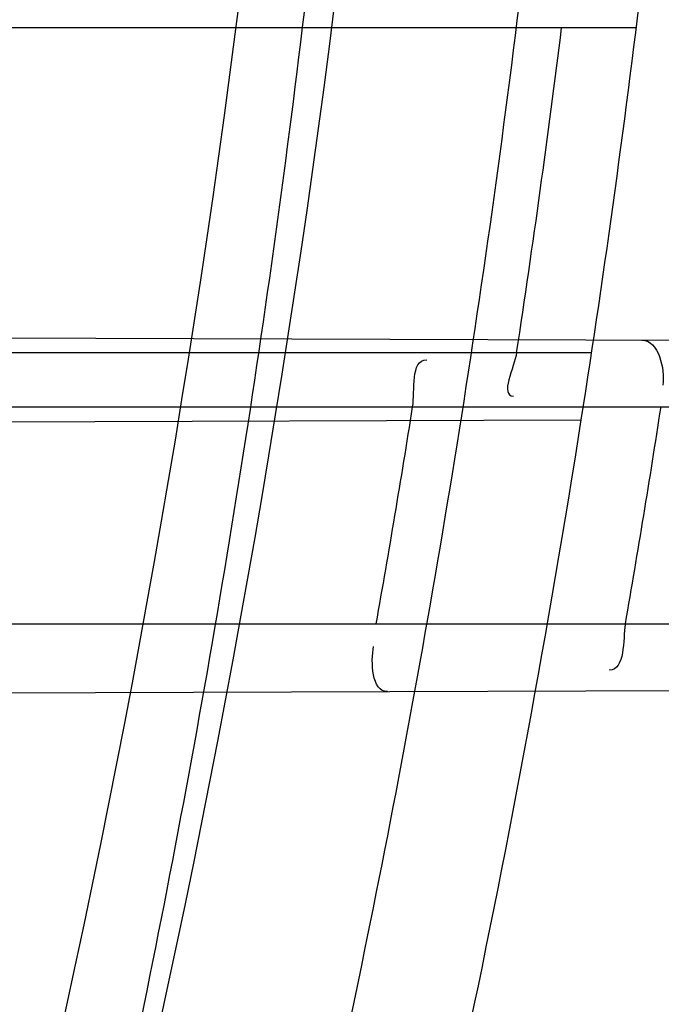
# Model space of a CAD drawing. Header units: millimetres. Extents: x 0 to 297, y 0 to 210.
# Tile 32 of 256: x 146.2029 to 146.2236, y 90.9915 to 91.0233. Entities that reach past the tile are written whole.
import ezdxf

# ---------------------------------------------------------------- set-up
doc = ezdxf.new("R2010")
doc.units = ezdxf.units.MM
doc.header["$LTSCALE"] = 16.335
doc.layers.get('0').update_dxf_attribs({"linetype": 'CONTINUOUS'})
for name, color, linetype in [('01_GLOBAL', 7, 'CONTINUOUS'), ('INTFCLR_1', 7, 'CONTINUOUS'), ('INTFCLR_144815', 7, 'CONTINUOUS')]:
    doc.layers.add(name, color=color, linetype=linetype)

msp = doc.modelspace()

# ---------------------------------------------------------------- linework, layer by layer
at = {"color": 7, "linetype": 'Continuous'}
msp.add_circle((146.8548034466, 92.13446435), 2.66, dxfattribs=at)
at = {"color": 9, "linetype": 'Continuous'}
msp.add_arc((146.8548034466, 92.13446435), 2.6259090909, 182.9674534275, 267.0325465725, dxfattribs=at)
at = {"layer": '01_GLOBAL', "color": 7, "linetype": 'Continuous'}
msp.add_circle((146.8548034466, 92.13446435), 2.695, dxfattribs=at)
at = {"layer": 'INTFCLR_1', "color": 9, "linetype": 'Continuous'}
for p, q in [((146.1984341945, 91.02301864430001), (146.2227919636, 91.02301864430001)), ((146.1996504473, 91.013011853), (146.2590831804, 91.0128043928)), ((146.2213506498, 91.0125186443), (146.1968929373, 91.0125186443)), ((146.2003395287, 91.0107686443), (146.2587718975, 91.0107686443)), ((146.197191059, 91.01026685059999), (146.2210162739, 91.0103500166)), ((146.1991169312, 91.00376864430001), (146.2577184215, 91.00376864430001)), ((146.1976335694, 91.00151839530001), (146.2574161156, 91.00172707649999))]:
    msp.add_line(p, q, dxfattribs=at)
at = {"layer": 'INTFCLR_1', "color": 6, "linetype": 'Continuous'}
for centre, radius, start, end in [((145.8396077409, 91.0702686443), 0.4224162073, 270, 90.00000002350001), ((145.8396077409, 91.0702686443), 0.4014439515, 270, 90.00000002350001), ((145.8396077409, 91.0702686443), 0.3860864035, 351.0719019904, 353.2935009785), ((145.839937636, 91.0702663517), 0.3833671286, 351.3363934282, 352.9206383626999), ((145.8400707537, 91.0702674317), 0.3801880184, 349.9265638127, 350.9962955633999), ((145.8390276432, 91.07026747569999), 0.3891383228, 350.1605823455, 351.2050388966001)]:
    msp.add_arc(centre, radius, start, end, dxfattribs=at)
at = {"layer": 'INTFCLR_1', "color": 9, "linetype": 'Continuous'}
for centre, radius, start, end in [((145.8430307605, 91.0702693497), 0.3729410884, 346.8723352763, 13.1275089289), ((145.8429710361, 91.0702686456), 0.3699364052, 346.8756062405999, 13.1243934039), ((145.8396077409, 91.0702686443), 0.3860864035, 348.0308689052, 351.0719019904)]:
    msp.add_arc(centre, radius, start, end, dxfattribs=at)
for points, knots in [([(146.215167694, 90.9396470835), (146.2159987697, 90.9419085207), (146.2176274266, 90.946474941), (146.2207305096, 90.9557355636), (146.2257654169, 90.97235802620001), (146.2304341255, 90.99186806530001), (146.2335169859, 91.0093050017), (146.2348129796, 91.0182086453), (146.2354818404, 91.02335838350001), (146.2370256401, 91.0362869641), (146.2386297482, 91.0583777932), (146.2383725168, 91.0844410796), (146.2371603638, 91.1013312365), (146.2363978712, 91.10913017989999), (146.2358364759, 91.11431722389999), (146.2341019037, 91.1283170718), (146.2301634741, 91.1507347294), (146.2244881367, 91.17262139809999), (146.2204287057, 91.18561168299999), (146.2189019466, 91.1902581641), (146.2165792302, 91.19710265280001), (146.2113391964, 91.2114121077), (146.2022901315, 91.2324139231), (146.191984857, 91.25225539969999), (146.1848007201, 91.2644679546), (146.1814430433, 91.2699042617), (146.1792124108, 91.2734478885), (146.1731796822, 91.2827676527), (146.1630706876, 91.2970711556), (146.1490288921, 91.31448381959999), (146.1371354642, 91.3275359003), (146.1288272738, 91.33587871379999), (146.1242335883, 91.3402958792), (146.1178598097, 91.34625301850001), (146.1089384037, 91.3540531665), (146.0992814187, 91.3616216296), (146.0931582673, 91.3659756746), (146.0901748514, 91.36797805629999), (146.0877179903, 91.3695554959), (146.0855301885, 91.370872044), (146.0836031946, 91.37188306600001), (146.0825200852, 91.3723860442), (146.0816575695, 91.37269367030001), (146.0810609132, 91.3728329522), (146.0805598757, 91.3727572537), (146.0804622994, 91.37228572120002), (146.0807027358, 91.3717645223), (146.0811202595, 91.37104224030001), (146.0817948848, 91.3701330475), (146.0826939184, 91.36902450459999), (146.0838249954, 91.3677243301), (146.0851758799, 91.36623182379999), (146.086740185, 91.3645487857), (146.0892045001, 91.3619398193), (146.0927127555, 91.3582725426), (146.0992604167, 91.35140180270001), (146.106411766, 91.3436935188), (146.1129263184, 91.3363261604), (146.1169531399, 91.331641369), (146.123428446, 91.3239507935), (146.1333417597, 91.31148785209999), (146.1463378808, 91.2933556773), (146.155744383, 91.27855323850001), (146.1619029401, 91.26801686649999), (146.1660815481, 91.2606062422), (146.1732904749, 91.2470796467), (146.1829180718, 91.22665319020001), (146.189559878, 91.2096229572), (146.192649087, 91.2007931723)], [0, 0, 0, 0, 0.0103790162, 0.0208837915, 0.0420711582, 0.08518389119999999, 0.1071959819, 0.1183353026, 0.1239410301, 0.1295663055, 0.1744258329, 0.2192337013, 0.2417180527, 0.2473539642, 0.2529903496, 0.2641931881, 0.3081223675, 0.3509244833, 0.3614867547, 0.3667496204, 0.3719934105, 0.3926231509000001, 0.4323812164, 0.470412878, 0.488854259, 0.4934078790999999, 0.4979383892, 0.5068921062, 0.5412323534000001, 0.5733304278, 0.6031976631, 0.6172528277, 0.6240454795, 0.630650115, 0.6548352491, 0.6750685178, 0.6834752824, 0.6871962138, 0.6905460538, 0.6960524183, 0.6981915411, 0.6999110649, 0.7012078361, 0.7020914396, 0.7026255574, 0.7031007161, 0.7038824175, 0.7050749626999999, 0.7066970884, 0.7087489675, 0.7112252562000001, 0.7141187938, 0.7174211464, 0.7211233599, 0.729578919, 0.7392839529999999, 0.762009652, 0.7748693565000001, 0.7816473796, 0.7886214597, 0.8181786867, 0.8502212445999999, 0.8846823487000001, 0.8936821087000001, 0.9027944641, 0.9213301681, 0.9597016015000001, 1, 1, 1, 1]), ([(146.0853256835, 91.3712686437), (146.0858354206, 91.3712685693), (146.0884302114, 91.37024205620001), (146.0914097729, 91.3684995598), (146.094679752, 91.36644225), (146.0977098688, 91.3644452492), (146.1039326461, 91.360106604), (146.1137472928, 91.3525690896), (146.1228234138, 91.3447983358), (146.1293077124, 91.3388643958), (146.1339781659, 91.33446754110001), (146.1424222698, 91.3261670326), (146.1545124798, 91.3131819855), (146.1687911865, 91.29585634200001), (146.1790766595, 91.28161812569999), (146.1852148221, 91.2723404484), (146.1874832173, 91.2688147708), (146.1908964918, 91.263408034), (146.1981971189, 91.2512666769), (146.2086731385, 91.2315369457), (146.2178781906, 91.21064109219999), (146.2232089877, 91.19640184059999), (146.2255710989, 91.18959322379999), (146.227123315, 91.18497242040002), (146.2312489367, 91.17205880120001), (146.2370185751, 91.1502981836), (146.2410247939, 91.1279970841), (146.242788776, 91.1140716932), (146.2433595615, 91.1089133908), (146.2441347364, 91.1011583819), (146.2453671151, 91.08436335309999), (146.2456287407, 91.058442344), (146.2439975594, 91.03647449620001), (146.2424282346, 91.02361998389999), (146.2417481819, 91.0184987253), (146.2404303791, 91.0096435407), (146.2372949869, 90.9922981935), (146.2325471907, 90.97289442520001), (146.2274296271, 90.95636879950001), (146.2242749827, 90.9471599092), (146.2226192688, 90.94261896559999), (146.2217743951, 90.9403701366)], [0, 0, 0, 0, 0.0031306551, 0.0166311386, 0.0214593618, 0.0268204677, 0.03892666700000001, 0.0680356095, 0.1027865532, 0.1122690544, 0.1220182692, 0.1421808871, 0.1849821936, 0.2309157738, 0.2799873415, 0.2927705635, 0.2992370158, 0.3057352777, 0.3320402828, 0.3862318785, 0.4428084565, 0.4721382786, 0.4795908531, 0.487069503, 0.5020757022, 0.562848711, 0.6251729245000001, 0.641061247, 0.6490543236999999, 0.6570463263, 0.6889269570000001, 0.7524525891, 0.8160592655, 0.8240370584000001, 0.8319876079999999, 0.8477879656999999, 0.8790177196, 0.9402188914, 0.9703170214, 0.9852457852, 1, 1, 1, 1]), ([(146.192649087, 91.2007931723), (146.1958606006, 91.19161380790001), (146.2016925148, 91.1727509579), (146.207244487, 91.1485054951), (146.2099856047, 91.1323126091), (146.2110878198, 91.12467357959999), (146.2117778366, 91.1195334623), (146.2134659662, 91.10537393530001), (146.2150886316, 91.08202445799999), (146.2148602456, 91.05859212), (146.2140091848, 91.0442666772), (146.2136200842, 91.03903900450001), (146.2129629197, 91.0312586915), (146.2111506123, 91.0146916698), (146.206931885, 90.9897134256), (146.2017743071, 90.9689710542), (146.19827327, 90.95706681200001), (146.1968531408, 90.95239866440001), (146.1942959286, 90.9443911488), (146.1888936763, 90.9289345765), (146.1802622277, 90.90786547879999), (146.171382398, 90.8897741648), (146.1656550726, 90.8792145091), (146.1635773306, 90.8754900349), (146.1604900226, 90.8700564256), (146.1538400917, 90.8588573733), (146.1432874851, 90.8427416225), (146.130351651, 90.82515020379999), (146.1210235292, 90.81367435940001), (146.1156460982, 90.8073755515), (146.113618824, 90.80502464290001), (146.1101975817, 90.8011144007), (146.1038773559, 90.7940784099), (146.096999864, 90.7867494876), (146.0907938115, 90.7802607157), (146.0870749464, 90.7763572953), (146.0841227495, 90.7731700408), (146.082218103, 90.7709636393), (146.0811689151, 90.76956887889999), (146.0807337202, 90.7688287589), (146.0804699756, 90.768297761), (146.0805812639, 90.7676067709), (146.0820539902, 90.76790723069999), (146.0836740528, 90.7686837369), (146.0866075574, 90.7702696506), (146.0894057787, 90.77205211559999), (146.0917034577, 90.7735832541), (146.0931778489, 90.7745970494), (146.0956556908, 90.77633123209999), (146.0996186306, 90.7792326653), (146.1051563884, 90.78353748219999), (146.1134349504, 90.79034993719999), (146.1208444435, 90.79699512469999), (146.1273278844, 90.803212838), (146.1319747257, 90.8077988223), (146.1403493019, 90.8164335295), (146.1522854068, 90.8298984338), (146.1663008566, 90.8478011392), (146.1763364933, 90.8624671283), (146.1823017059, 90.8720054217), (146.1845040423, 90.87562926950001), (146.1878179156, 90.8811894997), (146.1948947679, 90.8936741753), (146.2049952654, 90.9139390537), (146.2119439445, 90.93087495), (146.2151676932, 90.9396470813)], [0, 0, 0, 0, 0.0419354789, 0.08505031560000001, 0.1071497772, 0.1127379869, 0.1183317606, 0.1295131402, 0.1742263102, 0.2191466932, 0.230445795, 0.2361065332, 0.241751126, 0.2641147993, 0.3079545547, 0.3508736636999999, 0.3561840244, 0.3614616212, 0.3719139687, 0.3924297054, 0.4320526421, 0.4700131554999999, 0.4792642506, 0.483852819, 0.4884035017, 0.5062126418, 0.5400088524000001, 0.5714206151, 0.6003317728, 0.6037560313, 0.6071340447, 0.6137178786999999, 0.6261602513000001, 0.6479155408, 0.6570536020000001, 0.6648783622, 0.6711643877, 0.6757843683, 0.6774462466, 0.6786751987, 0.6794900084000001, 0.6799813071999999, 0.6813020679, 0.6842478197, 0.6888651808, 0.6950795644, 0.6987591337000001, 0.70073729, 0.7027989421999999, 0.7117993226, 0.7219139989, 0.7330405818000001, 0.7580265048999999, 0.7648041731, 0.7717766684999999, 0.7861782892, 0.816667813, 0.8493175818, 0.8841610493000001, 0.8932352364, 0.8978283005, 0.9024468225, 0.9211469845, 0.9596997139, 1, 1, 1, 1]), ([(146.0853256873, 90.7692686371), (146.0851880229, 90.76926865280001), (146.0848509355, 90.76933511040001), (146.0848682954, 90.76994105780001), (146.0852289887, 90.7705644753), (146.0858526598, 90.7714910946), (146.0868032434, 90.7726443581), (146.0886356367, 90.7747215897), (146.090803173, 90.7769929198), (146.093215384, 90.77947858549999), (146.0959839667, 90.7823063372), (146.1017014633, 90.78813019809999), (146.1087122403, 90.79541364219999), (146.1151564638, 90.8024097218), (146.1186445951, 90.80629812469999), (146.1207113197, 90.8086358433), (146.1261908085, 90.8148966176), (146.1356953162, 90.82630389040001), (146.1488811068, 90.8438006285), (146.1596415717, 90.8598377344), (146.1664241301, 90.87098636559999), (146.1695721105, 90.8763942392), (146.1716900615, 90.88010002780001), (146.1775256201, 90.8906021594), (146.1865751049, 90.9085978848), (146.1953782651, 90.9295730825), (146.2008882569, 90.9449633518), (146.2034958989, 90.9529350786), (146.2049438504, 90.9575818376), (146.2085119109, 90.96942638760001), (146.2137695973, 90.9900678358), (146.2180725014, 91.0149384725), (146.2199207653, 91.0314342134), (146.2205908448, 91.0391798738), (146.2209875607, 91.0443838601), (146.221855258, 91.0586438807), (146.2220882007, 91.0819731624), (146.2204334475, 91.1052178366), (146.2187124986, 91.1193111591), (146.218008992, 91.1244278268), (146.2168850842, 91.13203296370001), (146.2140893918, 91.1481570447), (146.2084266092, 91.17229781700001), (146.202482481, 91.1910654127), (146.1992099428, 91.20019722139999)], [0, 0, 0, 0, 0.0008731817, 0.001718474, 0.0032338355, 0.0055641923, 0.008732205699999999, 0.0127298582, 0.0231213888, 0.0286463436, 0.0346993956, 0.04822263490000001, 0.0804125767, 0.0988155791, 0.1085508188, 0.1135449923, 0.1186070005, 0.1613231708, 0.2076862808, 0.2575123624, 0.2837454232, 0.2904461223, 0.2972015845, 0.3108183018, 0.3666504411, 0.4248609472, 0.4549769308, 0.4703146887, 0.4780576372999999, 0.4858477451, 0.5487776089, 0.6130123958, 0.6457680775, 0.6540347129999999, 0.6623246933, 0.6788711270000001, 0.74464742, 0.8101273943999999, 0.8265053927, 0.8346996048, 0.8428861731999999, 0.8752668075, 0.9384714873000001, 1, 1, 1, 1])]:
    msp.add_open_spline(points, degree=3, knots=knots, dxfattribs=at)
at = {"layer": 'INTFCLR_1', "color": 6, "linetype": 'Continuous'}
for points, knots in [([(146.1150652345, 91.3712686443), (146.1142109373, 91.3712686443), (146.1157546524, 91.3683280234), (146.1170803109, 91.3667058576), (146.1192467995, 91.3638593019), (146.1219201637, 91.3606396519), (146.125337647, 91.3565305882), (146.129332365, 91.3517587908), (146.1336170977, 91.3465688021), (146.1378478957, 91.3413533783), (146.1417862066, 91.33638567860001), (146.1454017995, 91.33172329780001), (146.1486896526, 91.3273866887), (146.1516611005, 91.3233827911), (146.1543369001, 91.3197024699), (146.156743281, 91.3163299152), (146.1589048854, 91.3132456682), (146.1608385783, 91.3104414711), (146.1625660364, 91.3078989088), (146.1641084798, 91.30559694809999), (146.165490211, 91.30350884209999), (146.1667189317, 91.3016311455), (146.1678098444, 91.29994672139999), (146.1687779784, 91.29843810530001), (146.1696459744, 91.2970741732), (146.1706214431, 91.29552968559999), (146.171753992, 91.2937197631), (146.1728766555, 91.29190262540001), (146.1738510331, 91.2903096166), (146.1746912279, 91.2889253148), (146.1756155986, 91.2873892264), (146.1766371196, 91.2856754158), (146.1777643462, 91.28376355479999), (146.1790081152, 91.2816276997), (146.1803754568, 91.2792474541), (146.181880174, 91.2765877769), (146.1835347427, 91.2736124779), (146.1853542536, 91.27027563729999), (146.1873580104, 91.2665190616), (146.1895596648, 91.26228659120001), (146.1919715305, 91.2575132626), (146.194608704, 91.25211957), (146.1974929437, 91.24599442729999), (146.200642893, 91.2390039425), (146.2040752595, 91.23097719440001), (146.207802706, 91.22170867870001), (146.2118351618, 91.2109047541), (146.2161179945, 91.1983172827), (146.2203681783, 91.1842931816), (146.2242872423, 91.1694234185), (146.2276657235, 91.1543820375), (146.2304753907, 91.139299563), (146.2327156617, 91.12423570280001), (146.2343982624, 91.1091881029), (146.2355287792, 91.09419226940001), (146.236117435, 91.07923359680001), (146.2361708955, 91.0643357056), (146.2356951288, 91.04948488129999), (146.2346936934, 91.03468304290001), (146.2331693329, 91.0199420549), (146.2311191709, 91.00523224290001), (146.2285428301, 90.9905732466), (146.2254275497, 90.9759332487), (146.2217708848, 90.96133081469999), (146.2176203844, 90.94696854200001), (146.2132204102, 90.93354429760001), (146.2088852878, 90.9216267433), (146.2048596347, 90.91144843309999), (146.2011587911, 90.9027023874), (146.1977663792, 90.8951298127), (146.1946668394, 90.88853337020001), (146.1918379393, 90.88275133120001), (146.1892594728, 90.8776633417), (146.1869119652, 90.8731715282), (146.1847820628, 90.86920240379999), (146.1828538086, 90.8656918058), (146.1811073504, 90.8625765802), (146.1795253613, 90.85980462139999), (146.1780916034, 90.8573318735), (146.1767959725, 90.85512907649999), (146.1756290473, 90.853169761), (146.1745782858, 90.8514245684), (146.1736278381, 90.8498612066), (146.1727650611, 90.8484544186), (146.1719665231, 90.84716262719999), (146.1711689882, 90.84588214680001), (146.1703111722, 90.8445150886), (146.1693416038, 90.84298277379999), (146.1682509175, 90.8412753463), (146.1670226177, 90.8393723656), (146.1656376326, 90.83725160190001), (146.1640803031, 90.83489670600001), (146.1623329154, 90.8322916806), (146.1603729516, 90.82941522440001), (146.1581781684, 90.826247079), (146.1557236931, 90.8227690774), (146.1529902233, 90.81897164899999), (146.1499514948, 90.81483864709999), (146.1465806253, 90.8103557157), (146.1428687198, 90.80553486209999), (146.1388145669, 90.8003907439), (146.1344498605, 90.7949851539), (146.129996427, 90.7895765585), (146.1258273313, 90.7845911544), (146.1222457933, 90.7802900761), (146.1194492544, 90.7769295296), (146.1171773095, 90.7739602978), (146.1158081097, 90.7722877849), (146.114193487, 90.7692686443), (146.1150652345, 90.7692686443)], [0, 0, 0, 0, 0.0038604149, 0.007501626, 0.0124785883, 0.0188917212, 0.0268498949, 0.0364677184, 0.0470694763, 0.05724446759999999, 0.0668187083, 0.0757144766, 0.08390537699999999, 0.0914099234, 0.09824517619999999, 0.1044667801, 0.1101313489, 0.1152642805, 0.1198589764, 0.1240215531, 0.1277856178, 0.1311734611, 0.1341617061, 0.1368541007, 0.1392736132, 0.1414672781, 0.1451087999, 0.148921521, 0.1511192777, 0.1535471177, 0.1562389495, 0.1592204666, 0.1625628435, 0.1662680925, 0.1703891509, 0.1749670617, 0.1800766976, 0.185772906, 0.1921414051, 0.1993155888, 0.2073311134, 0.2163077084, 0.2264451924, 0.2379233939, 0.2509534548, 0.2658909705, 0.2830621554, 0.3030578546, 0.3259639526, 0.3492662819, 0.3725305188, 0.395610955, 0.4185782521, 0.4413347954, 0.4640172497, 0.4865192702, 0.5089682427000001, 0.5313242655, 0.5536477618, 0.5759939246, 0.5982772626, 0.6207472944, 0.6432362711, 0.6658996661, 0.6887559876, 0.7107777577, 0.7297237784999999, 0.7460531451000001, 0.7602331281, 0.7726347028, 0.7835467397, 0.7931663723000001, 0.8017211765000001, 0.8093215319, 0.8160683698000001, 0.8220757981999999, 0.8274205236, 0.83220661, 0.8364980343, 0.8403367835, 0.8437547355, 0.8468031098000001, 0.8495420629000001, 0.8520223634, 0.8542604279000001, 0.8564046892, 0.8588391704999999, 0.8615533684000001, 0.8645986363, 0.8679945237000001, 0.8717882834, 0.8760445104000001, 0.8807522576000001, 0.8859628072, 0.8917731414, 0.8981681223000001, 0.9051985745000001, 0.9129160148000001, 0.9213486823, 0.930543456, 0.9404096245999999, 0.9509435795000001, 0.9619432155, 0.9720502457, 0.9803711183, 0.9870628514, 0.9922716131, 0.9960607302, 1, 1, 1, 1]), ([(146.1150652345, 90.7692686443), (146.1160387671, 90.7692686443), (146.1177271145, 90.7704064), (146.1203228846, 90.771969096), (146.1232989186, 90.77413160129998), (146.1269787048, 90.7769491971), (146.1313602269, 90.7805465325), (146.136189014, 90.7847397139), (146.1410884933, 90.7892225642), (146.14571304, 90.7936536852), (146.1499506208, 90.7978758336), (146.1538079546, 90.8018604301), (146.1573032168, 90.80558744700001), (146.1604624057, 90.80905244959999), (146.1633068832, 90.8122543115), (146.1658602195, 90.8151952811), (146.1681553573, 90.81789510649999), (146.1702110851, 90.8203595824), (146.1720499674, 90.82260144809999), (146.1736917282, 90.82463420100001), (146.175161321, 90.82647923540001), (146.1764960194, 90.8281758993), (146.177810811, 90.8298661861), (146.1792115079, 90.8316888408), (146.1806985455, 90.83365031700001), (146.1821699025, 90.8356187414), (146.183615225, 90.8375779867), (146.1851191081, 90.83964462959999), (146.1867839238, 90.8419668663), (146.1886446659, 90.84460610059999), (146.1907239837, 90.84761283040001), (146.1930437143, 90.8510418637), (146.1956231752, 90.8549500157), (146.1984823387, 90.8594072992), (146.2016518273, 90.86451166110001), (146.2051614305, 90.8703758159), (146.209038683, 90.87713741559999), (146.2133125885, 90.8849785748), (146.2180078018, 90.8941127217), (146.2231555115, 90.90485947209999), (146.2286552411, 90.91737178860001), (146.2341538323, 90.9312565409), (146.2392951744, 90.9458956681), (146.2438614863, 90.9607345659), (146.2478132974, 90.9756282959), (146.2511637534, 90.9905608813), (146.2539112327, 91.0054533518), (146.2560779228, 91.020346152), (146.2576685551, 91.0351758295), (146.2586982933, 91.04996599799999), (146.2591763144, 91.0647019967), (146.2591102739, 91.07938636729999), (146.2585051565, 91.0940278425), (146.2573642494, 91.1086171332), (146.2556872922, 91.1231604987), (146.2534729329, 91.1376558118), (146.2507211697, 91.1520808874), (146.2474209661, 91.1664680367), (146.2435667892, 91.18079923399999), (146.239139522, 91.1950910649), (146.234151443, 91.20927087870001), (146.2288018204, 91.2228037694), (146.2234345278, 91.2350612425), (146.218408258, 91.24561069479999), (146.2138248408, 91.25458398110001), (146.2096571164, 91.2622864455), (146.2058775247, 91.2689320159), (146.2024553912, 91.2746998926), (146.1993628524, 91.27972662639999), (146.196567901, 91.2841272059), (146.1940471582, 91.2879852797), (146.1917761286, 91.291377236), (146.189737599, 91.2943570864), (146.1879066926, 91.29698229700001), (146.18627007, 91.2992900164), (146.1848016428, 91.3013303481), (146.183482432, 91.3031394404), (146.182221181, 91.3048484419), (146.1809100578, 91.3066048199), (146.1794654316, 91.30851560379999), (146.1779774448, 91.3104564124), (146.1764846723, 91.31237679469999), (146.1749729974, 91.3142966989), (146.1733137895, 91.3163746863), (146.1714604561, 91.3186595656), (146.1693845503, 91.3211749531), (146.1670661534, 91.32393152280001), (146.1644777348, 91.32694376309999), (146.1615962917, 91.33021938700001), (146.1583918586, 91.3337681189), (146.154841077, 91.33758842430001), (146.1509238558, 91.34167085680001), (146.1466153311, 91.3459997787), (146.1419164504, 91.35053715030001), (146.1369054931, 91.3551583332), (146.1319289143, 91.35951049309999), (146.1273729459, 91.3632762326), (146.1235388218, 91.3662278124), (146.1204516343, 91.36848349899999), (146.1177826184, 91.37009623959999), (146.1160568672, 91.3712686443), (146.1150652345, 91.3712686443)], [0, 0, 0, 0, 0.0042187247, 0.0081401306, 0.0133978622, 0.0200459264, 0.0282638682, 0.0379443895, 0.0477615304, 0.05703690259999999, 0.0656973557, 0.0736821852, 0.0810680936, 0.0878383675, 0.0940009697, 0.0996271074, 0.1047154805, 0.1093563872, 0.1135342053, 0.1172803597, 0.1206792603, 0.1237557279, 0.1266349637, 0.1299589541, 0.1337168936, 0.1373013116, 0.1406085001, 0.1442672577, 0.148377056, 0.1529904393, 0.1582606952, 0.164218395, 0.1709303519, 0.1785521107, 0.1871652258, 0.1969659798, 0.2081658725, 0.2209392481, 0.2356613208, 0.2526660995, 0.2725685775, 0.2948769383, 0.3173640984, 0.3397873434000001, 0.3621386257, 0.3841211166, 0.4060891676, 0.4277469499, 0.4493218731, 0.470705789, 0.4919793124, 0.5131981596, 0.5343255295, 0.5554668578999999, 0.5765984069, 0.5977513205, 0.6189954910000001, 0.6402209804, 0.6617015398, 0.6832900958, 0.7050415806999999, 0.7268239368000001, 0.7463339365, 0.7630160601, 0.7774553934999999, 0.7899931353, 0.8009638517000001, 0.8105830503, 0.8190545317, 0.8265380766, 0.8331730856, 0.8390248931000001, 0.8442268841, 0.8488182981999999, 0.8528943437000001, 0.8564866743, 0.8597116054, 0.8625968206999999, 0.8656908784, 0.8692094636, 0.8729771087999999, 0.8762884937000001, 0.879749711, 0.8835661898, 0.8878115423, 0.8924986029, 0.8976989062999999, 0.9034198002, 0.9097088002, 0.9166034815, 0.9241390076, 0.9323094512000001, 0.9411199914, 0.9506041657, 0.9606137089, 0.9706541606, 0.9792553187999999, 0.9862062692, 0.9916647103, 0.9957028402, 1, 1, 1, 1])]:
    msp.add_open_spline(points, degree=3, knots=knots, dxfattribs=at)
for points in [[(146.2229665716, 91.0129304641), (146.2235027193, 91.0129285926), (146.2237291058, 91.01200292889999), (146.2236471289, 91.0114730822)], [(146.218930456, 91.0125186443), (146.2188601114, 91.0120570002), (146.2183660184, 91.0111194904), (146.2188329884, 91.0111211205)], [(146.2155741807, 91.0107686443), (146.2156570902, 91.0112918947), (146.2154969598, 91.01229403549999), (146.2160267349, 91.01229218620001)], [(146.2224419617, 91.00376864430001), (146.2223517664, 91.00324860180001), (146.2224446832, 91.0022766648), (146.2219168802, 91.0022748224)], [(146.2147598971, 91.00157817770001), (146.2142507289, 91.00157640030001), (146.2142220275, 91.0025369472), (146.2143110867, 91.0030382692)]]:
    msp.add_open_spline(points, degree=3, dxfattribs=at)
at = {"layer": 'INTFCLR_144815', "color": 6, "linetype": 'Continuous'}
for radius in [0.4466793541, 0.4256665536]:
    msp.add_circle((145.8396077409, 91.0702686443), radius, dxfattribs=at)
for radius, start, end in [(0.6157754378, 313.9937911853, 154.5150993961), (0.5947754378, 312.9543589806, 154.5144414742), (0.5751005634, 282.2440355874, 71.2863570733), (0.4537777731, 308.490992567, 51.50900743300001)]:
    msp.add_arc((145.8396077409, 91.0702686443), radius, start, end, dxfattribs=at)
at = {"layer": 'INTFCLR_144815', "color": 9, "linetype": 'Continuous'}
for centre, radius, start, end in [((145.8396077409, 91.0702686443), 0.5712784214, 292.4997540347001, 54.0964566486), ((145.8396102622, 91.0702698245), 0.5153523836, 292.4997540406, 54.09645665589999), ((145.8396077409, 91.0702686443), 0.450734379, 313.8592910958, 46.1407088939)]:
    msp.add_arc(centre, radius, start, end, dxfattribs=at)
at = {"layer": 'INTFCLR_144815', "color": 6, "linetype": 'Continuous'}
for points, knots in [([(146.1515348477, 90.7587687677), (146.1512150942, 90.7587746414), (146.1512119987, 90.7600070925), (146.1517859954, 90.7606977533), (146.1523169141, 90.7616585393), (146.1528921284, 90.7625183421), (146.1535763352, 90.7635215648), (146.1543814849, 90.7646472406), (146.15530592, 90.76590779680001), (146.1563525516, 90.76730531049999), (146.1575225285, 90.7688454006), (146.1588179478, 90.7705337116), (146.1602417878, 90.77237807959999), (146.1617966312, 90.7743862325), (146.1634827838, 90.7765637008), (146.1652973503, 90.7789125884), (146.1672357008, 90.7814334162), (146.169295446, 90.7841302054), (146.1714790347, 90.7870140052), (146.1737896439, 90.7900978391), (146.1762240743, 90.7933873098), (146.1787743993, 90.79688231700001), (146.1814309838, 90.80058082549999), (146.1841860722, 90.80448380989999), (146.1870298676, 90.8085896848), (146.1899514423, 90.8128953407), (146.1929388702, 90.81739609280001), (146.195979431, 90.82208572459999), (146.1990598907, 90.82695665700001), (146.2021667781, 90.832000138), (146.2052866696, 90.837206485), (146.2084064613, 90.8425653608), (146.2115136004, 90.84806604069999), (146.2145962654, 90.85369765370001), (146.2176434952, 90.85944939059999), (146.2206452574, 90.86531064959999), (146.2235925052, 90.87127120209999), (146.2264771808, 90.8773212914), (146.2292921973, 90.88345171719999), (146.2320314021, 90.88965389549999), (146.2346894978, 90.8959198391), (146.2372619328, 90.9022420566), (146.2397453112, 90.90861474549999), (146.2421317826, 90.9150191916), (146.2444188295, 90.9214479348), (146.2466074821, 90.92790255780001), (146.2487002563, 90.9343910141), (146.2506975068, 90.9409155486), (146.2525965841, 90.9474680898), (146.2543963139, 90.95404485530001), (146.2560946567, 90.9606375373), (146.2576905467, 90.9672398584), (146.2591843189, 90.9738506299), (146.2605765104, 90.98046966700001), (146.2618676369, 90.9870969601), (146.2630580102, 90.99373176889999), (146.2641477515, 91.00037227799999), (146.2651369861, 91.0070162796), (146.2660260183, 91.0136624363), (146.2668152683, 91.02031037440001), (146.2675051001, 91.0269596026), (146.2680958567, 91.03360976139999), (146.2685878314, 91.0402603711), (146.2689813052, 91.04691137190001), (146.269276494, 91.05356251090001), (146.2694735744, 91.0602138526), (146.2695726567, 91.0668651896), (146.2695738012, 91.07351660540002), (146.2694770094, 91.08016791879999), (146.2692822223, 91.0868192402), (146.2689893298, 91.0934703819), (146.2685981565, 91.1001213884), (146.2681084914, 91.10677196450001), (146.2675200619, 91.1134219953), (146.2668325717, 91.12007108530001), (146.2660456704, 91.1267189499), (146.2651589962, 91.1333650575), (146.2641721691, 91.140008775), (146.2630848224, 91.1466492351), (146.2618965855, 91.1532855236), (146.2606070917, 91.1599166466), (146.2592161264, 91.1665408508), (146.2577236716, 91.1731557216), (146.25612979, 91.17975889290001), (146.2544344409, 91.1863486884), (146.2526374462, 91.19292404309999), (146.2507388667, 91.199483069), (146.2487392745, 91.2060224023), (146.2466397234, 91.21253772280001), (146.2444415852, 91.21902445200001), (146.2421464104, 91.2254781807), (146.2397562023, 91.2318939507), (146.2372735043, 91.23826617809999), (146.2347014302, 91.24458873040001), (146.2320437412, 91.2508548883), (146.2293049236, 91.2570573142), (146.2264902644, 91.2631880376), (146.2236059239, 91.2692384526), (146.220658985, 91.2751993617), (146.2176574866, 91.2810610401), (146.2146104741, 91.2868132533), (146.211527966, 91.2924454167), (146.2084209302, 91.29794670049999), (146.2053011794, 91.3033062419), (146.2021812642, 91.3085133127), (146.1990742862, 91.31355757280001), (146.1959936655, 91.31842933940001), (146.1929528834, 91.3231198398), (146.189965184, 91.32762147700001), (146.187043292, 91.3319280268), (146.1841991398, 91.3360347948), (146.1814436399, 91.339938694), (146.1787864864, 91.34363828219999), (146.1762360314, 91.34713370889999), (146.1737992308, 91.3504265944), (146.1714816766, 91.35351982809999), (146.1692876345, 91.3564173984), (146.1672201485, 91.3591241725), (146.1652811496, 91.36164570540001), (146.1634716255, 91.36398800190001), (146.1617917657, 91.3661573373), (146.1602410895, 91.3681601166), (146.1588186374, 91.3700026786), (146.1575230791, 91.3716911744), (146.1563528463, 91.37323156), (146.1553062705, 91.3746291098), (146.1543814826, 91.3758897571), (146.1535770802, 91.37701559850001), (146.1528902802, 91.3780187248), (146.1523225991, 91.3788790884), (146.1518630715, 91.37966964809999), (146.151402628, 91.3804116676), (146.1510534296, 91.3817596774), (146.1515348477, 91.3817685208)], [0, 0, 0, 0, 0.0014103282, 0.0032894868, 0.0045784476, 0.006109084, 0.0078878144, 0.009921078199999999, 0.0122159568, 0.0147800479, 0.0176210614, 0.0207450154, 0.0241645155, 0.0278962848, 0.0319450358, 0.0363094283, 0.0409856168, 0.0459681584, 0.0512740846, 0.0569372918, 0.0629614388, 0.06932079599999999, 0.0760170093, 0.0830428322, 0.09038864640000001, 0.09804223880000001, 0.1059886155, 0.1142106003, 0.1226891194, 0.1314036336, 0.1403327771, 0.1494548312, 0.1587482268, 0.1681920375, 0.1777662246, 0.1874518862, 0.1972313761, 0.2070885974, 0.2170088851, 0.2269790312, 0.2369874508, 0.247023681, 0.2570780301, 0.2671479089, 0.2771627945, 0.2871678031, 0.297203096, 0.3072268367, 0.3172573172, 0.3272873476, 0.3372951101, 0.3472786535, 0.3572404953, 0.3671820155, 0.3771057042, 0.38701475, 0.3969071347, 0.4067804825, 0.4166362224, 0.4264761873, 0.4363022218, 0.4461151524, 0.4559173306, 0.4657100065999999, 0.4754958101, 0.4852761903, 0.4950537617, 0.5048299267, 0.514607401, 0.5243876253, 0.5341732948, 0.5439658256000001, 0.5537677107, 0.5635801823, 0.5734055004, 0.5832449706, 0.5931003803, 0.6029729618, 0.6128636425, 0.6227732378, 0.6327028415, 0.6426530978, 0.6526214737, 0.6626060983, 0.6726078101, 0.6826271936, 0.6926651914, 0.7027189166, 0.7127821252, 0.7228511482, 0.7329216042, 0.7429877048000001, 0.7530428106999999, 0.7630790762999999, 0.7730874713, 0.7830577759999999, 0.7929782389, 0.8028356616, 0.8126154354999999, 0.8223014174, 0.8318761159, 0.8413205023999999, 0.8506146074, 0.8597374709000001, 0.8686675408, 0.8773831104, 0.8858627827, 0.8940860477, 0.9020337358, 0.9096886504, 0.9170358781, 0.9240630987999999, 0.9307608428, 0.9371226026, 0.9431446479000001, 0.9488258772, 0.9541674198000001, 0.9591725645, 0.9638462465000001, 0.9681947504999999, 0.9722253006, 0.9759458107, 0.979364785, 0.9824904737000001, 0.9853313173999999, 0.9878955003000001, 0.9901906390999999, 0.9922241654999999, 0.994002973, 0.9955336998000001, 0.9968227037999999, 0.9978766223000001, 1, 1, 1, 1]), ([(146.1616919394, 91.3712686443), (146.1613689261, 91.3712686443), (146.161354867, 91.3700255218), (146.1618990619, 91.3693139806), (146.1624036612, 91.3683331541), (146.1629511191, 91.3674540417), (146.1636029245, 91.3664290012), (146.1643702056, 91.3652789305), (146.1652510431, 91.3639918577), (146.1662478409, 91.3625660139), (146.1673615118, 91.3609958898), (146.1685933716, 91.35927662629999), (146.1699443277, 91.3574028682), (146.1714151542, 91.35536903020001), (146.1730061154, 91.3531695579), (146.1747171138, 91.35079874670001), (146.1765473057, 91.34825122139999), (146.1784952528, 91.3455217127), (146.1805585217, 91.34260561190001), (146.1827337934, 91.3394988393), (146.1850166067, 91.33619825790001), (146.187401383, 91.332701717), (146.1898813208, 91.3290083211), (146.1924484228, 91.32511854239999), (146.1950935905, 91.32103426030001), (146.1978067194, 91.31675882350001), (146.2005768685, 91.3122970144), (146.2033924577, 91.3076549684), (146.2062415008, 91.3028400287), (146.2091118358, 91.2978605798), (146.2119913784, 91.29272580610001), (146.2148683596, 91.2874454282), (146.2177314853, 91.2820295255), (146.2205700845, 91.27648833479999), (146.2233742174, 91.2708320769), (146.2261347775, 91.2650707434), (146.2288435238, 91.2592139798), (146.2314930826, 91.2532710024), (146.2340769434, 91.24725050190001), (146.2365894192, 91.2411606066), (146.2390255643, 91.2350089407), (146.2413812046, 91.22880240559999), (146.2436527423, 91.2225475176), (146.2458372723, 91.21624994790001), (146.2479322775, 91.2099152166), (146.2499358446, 91.2035479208), (146.2518463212, 91.19715263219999), (146.2536625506, 91.1907330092), (146.255383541, 91.184292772), (146.2570086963, 91.17783475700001), (146.2585375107, 91.17136193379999), (146.2599697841, 91.16487642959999), (146.261305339, 91.1583806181), (146.262544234, 91.1518760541), (146.2636865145, 91.1453645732), (146.2647323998, 91.1388472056), (146.265682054, 91.1323253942), (146.2665357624, 91.1257998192), (146.2672937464, 91.1192715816), (146.2679563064, 91.1127410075), (146.2685236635, 91.1062089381), (146.2689960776, 91.09967549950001), (146.2693737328, 91.09314134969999), (146.2696568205, 91.0866064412), (146.2698454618, 91.08007129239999), (146.2699397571, 91.07353577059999), (146.2699397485, 91.0670003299), (146.2698454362, 91.06046482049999), (146.2696567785, 91.053929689), (146.2693736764, 91.0473948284), (146.2689960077, 91.0408607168), (146.2685235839, 91.0343273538), (146.2679562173, 91.0277953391), (146.2672936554, 91.0212648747), (146.2665356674, 91.0147367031), (146.2656819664, 91.0082112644), (146.2647323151, 91.0016895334), (146.263686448, 90.9951723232), (146.2625441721, 90.9886608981), (146.2613053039, 90.982156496), (146.2599697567, 90.975660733), (146.2585375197, 90.9691753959), (146.257008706, 90.96270257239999), (146.2553835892, 90.9562447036), (146.2536625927, 90.949804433), (146.2518464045, 90.94338494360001), (146.2499359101, 90.9369895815), (146.2479323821, 90.9306223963), (146.2458373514, 90.92428757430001), (146.2436528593, 90.9179901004), (146.2413812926, 90.9117351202), (146.2390256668, 90.90552861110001), (146.2365895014, 90.899376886), (146.2340770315, 90.8932869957), (146.2314931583, 90.88726645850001), (146.2288435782, 90.88132342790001), (146.2261348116, 90.875466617), (146.2233742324, 90.86970524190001), (146.2205700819, 90.8640489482), (146.2177314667, 90.8585077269), (146.2148683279, 90.8530918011), (146.2119913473, 90.8478114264), (146.2091118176, 90.84267667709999), (146.2062415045, 90.8376972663), (146.2033924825, 90.8328823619), (146.200576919, 90.82824035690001), (146.1978068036, 90.82377859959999), (146.1950937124, 90.8195032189), (146.1924485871, 90.815418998), (146.1898815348, 90.8115292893), (146.1874016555, 90.8078359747), (146.1850169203, 90.8043394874), (146.1827341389, 90.8010389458), (146.1805588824, 90.7979321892), (146.1784956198, 90.79501609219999), (146.1765476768, 90.7922865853), (146.1747174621, 90.7897390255), (146.1730064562, 90.78736820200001), (146.1714154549, 90.7851686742), (146.1699446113, 90.78313481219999), (146.1685936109, 90.7812609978), (146.1673617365, 90.7795417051), (146.1662480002, 90.7779715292), (146.1652512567, 90.7765456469), (146.1643701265, 90.7752585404), (146.1636036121, 90.7741083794), (146.1629493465, 90.7730834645), (146.1624091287, 90.7722038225), (146.1619724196, 90.7713972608), (146.1615362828, 90.7706337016), (146.1612048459, 90.7692686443), (146.1616919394, 90.7692686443)], [0, 0, 0, 0, 0.0014863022, 0.0034583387, 0.00480742, 0.0064070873, 0.008263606, 0.0103831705, 0.0127725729, 0.0154385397, 0.018388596, 0.0216299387, 0.0251705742, 0.0290176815, 0.0331791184, 0.0376612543, 0.0424708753, 0.0476126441, 0.053091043, 0.05890788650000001, 0.0650637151, 0.071556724, 0.0783824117, 0.08553378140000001, 0.09300120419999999, 0.1007725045, 0.1088330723, 0.1171662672, 0.125753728, 0.1345758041, 0.1436120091, 0.1528416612, 0.1622443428, 0.1717998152, 0.1814887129, 0.1912927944, 0.2011949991, 0.2111795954, 0.2212322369, 0.2313400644, 0.2414915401, 0.251676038, 0.2618853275, 0.272110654, 0.2823462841, 0.2925853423, 0.3028240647, 0.3130572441, 0.3232827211, 0.3334966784, 0.3436983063, 0.353884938, 0.364056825, 0.3742120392, 0.3843517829, 0.3944749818, 0.4045834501, 0.4146764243, 0.4247563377, 0.4348229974, 0.4448791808, 0.4549248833, 0.4649631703, 0.4749943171, 0.4850215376, 0.4950452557, 0.505068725, 0.5150924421, 0.5251196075, 0.5351507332, 0.5451888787, 0.5552345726, 0.5652905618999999, 0.5753571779, 0.5854368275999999, 0.5955298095, 0.6056379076, 0.615761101, 0.6259004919, 0.6360558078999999, 0.6462271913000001, 0.6564139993, 0.6666151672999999, 0.6768294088, 0.6870543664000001, 0.6972879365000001, 0.7075261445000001, 0.7177656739, 0.7280008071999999, 0.7382265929, 0.7484354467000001, 0.7586203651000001, 0.7687717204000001, 0.7788795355, 0.7889322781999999, 0.7989169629, 0.8088192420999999, 0.8186233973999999, 0.8283123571, 0.8378678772, 0.8472706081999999, 0.8565002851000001, 0.8655364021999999, 0.8743584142, 0.8829458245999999, 0.8912789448, 0.8993394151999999, 0.9071106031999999, 0.9145779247, 0.9217291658, 0.9285546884, 0.9350475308, 0.9412033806, 0.9470201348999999, 0.9524985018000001, 0.9576403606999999, 0.9624499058, 0.9669322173, 0.9710936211, 0.9749409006, 0.978481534, 0.9817230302, 0.984673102, 0.9873392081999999, 0.9897286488, 0.9918483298, 0.9937048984, 0.9953046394, 0.9966537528, 0.9977587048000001, 1, 1, 1, 1]), ([(146.2419187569, 91.0702686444), (146.2419187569, 91.06613607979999), (146.2417972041, 91.05786639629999), (146.2412501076, 91.0454639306), (146.2403370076, 91.0330611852), (146.2390551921, 91.0206591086), (146.2374020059, 91.0082597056), (146.2353745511, 90.9958666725), (146.2329686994, 90.9834856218), (146.2301810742, 90.97112470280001), (146.2270107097, 90.95879507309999), (146.2234550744, 90.94651340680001), (146.2195175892, 90.9342992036), (146.2152018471, 90.92217797), (146.2105195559, 90.91018200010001), (146.2054865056, 90.8983497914), (146.2001294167, 90.88672936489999), (146.1944851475, 90.87537681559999), (146.1886034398, 90.864358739), (146.1825493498, 90.85374803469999), (146.1764022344, 90.8436226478), (146.1702548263, 90.83406187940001), (146.1642079, 90.8251386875), (146.1583638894, 90.81691313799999), (146.1528175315, 90.8094256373), (146.1476486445, 90.8026921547), (146.1429171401, 90.7967071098), (146.1386605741, 90.79144619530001), (146.1349015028, 90.7868682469), (146.1316394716, 90.7829304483), (146.1288735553, 90.7795769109), (146.1265811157, 90.7767756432), (146.1247678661, 90.7744523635), (146.1233636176, 90.77265634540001), (146.1224842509, 90.77114967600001), (146.1217601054, 90.7703143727), (146.1218564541, 90.7692686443), (146.1221340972, 90.7692686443)], [0, 0, 0, 0, 0.0373969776, 0.0748305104, 0.1123278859, 0.1499208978, 0.1876426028, 0.2255106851, 0.2635438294, 0.3017616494, 0.3401610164, 0.3787310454, 0.4174490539, 0.4562752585, 0.4951477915, 0.5339633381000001, 0.5726158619, 0.6109244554, 0.6486768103, 0.6856239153, 0.7214601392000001, 0.7558561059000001, 0.7884730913, 0.8189949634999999, 0.8471589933, 0.8727898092, 0.8958085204, 0.9161981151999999, 0.9340282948, 0.9494114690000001, 0.9624736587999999, 0.9733586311, 0.9821878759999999, 0.9890812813, 0.9941468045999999, 0.9974875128, 1, 1, 1, 1]), ([(146.1415550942, 90.7587687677), (146.1412445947, 90.7587743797), (146.1412273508, 90.7599724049), (146.1418093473, 90.7606387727), (146.1423391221, 90.7615699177), (146.1429159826, 90.7624033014), (146.1436016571, 90.7633763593), (146.1444091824, 90.7644685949), (146.145336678, 90.7656922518), (146.1463871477, 90.7670492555), (146.1475618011, 90.7685451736), (146.1488622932, 90.77018488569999), (146.150290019, 90.7719740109), (146.1518464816, 90.77391869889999), (146.1535329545, 90.7760254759), (146.1553505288, 90.77830129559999), (146.157299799, 90.78075322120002), (146.1593809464, 90.7833885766), (146.1615932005, 90.78621431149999), (146.1639344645, 90.7892365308), (146.1664007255, 90.7924596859), (146.1689860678, 90.79588646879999), (146.1716830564, 90.7995181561), (146.1744830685, 90.8033548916), (146.1773763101, 90.8073955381), (146.180351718, 90.81163732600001), (146.1833970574, 90.81607573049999), (146.1864992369, 90.8207046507), (146.1896445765, 90.82551653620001), (146.1928191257, 90.8305026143), (146.1960089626, 90.8356531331), (146.1992004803, 90.8409576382), (146.2023806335, 90.8464052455), (146.205537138, 90.85198490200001), (146.2086586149, 90.8576856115), (146.2117346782, 90.863496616), (146.2147559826, 90.8694075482), (146.2177142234, 90.8754085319), (146.2206021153, 90.8814902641), (146.2234133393, 90.88764405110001), (146.2261424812, 90.893861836), (146.2287849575, 90.9001361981), (146.2313369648, 90.90646040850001), (146.2337953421, 90.91282827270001), (146.2361575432, 90.91923421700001), (146.238421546, 90.9256732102), (146.2405857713, 90.93214070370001), (146.2426490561, 90.93863268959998), (146.2446105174, 90.9451454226), (146.2464696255, 90.95167578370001), (146.2482260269, 90.9582208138), (146.249879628, 90.96477812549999), (146.2514304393, 90.9713454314), (146.252878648, 90.9779209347), (146.2542244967, 90.9845029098), (146.2554683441, 90.9910900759), (146.2566105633, 90.997681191), (146.2576515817, 91.0042753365), (146.2585918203, 91.01087163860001), (146.2594317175, 91.01746950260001), (146.2601716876, 91.0240684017), (146.260812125, 91.0306679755), (146.2613533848, 91.03726792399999), (146.2617957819, 91.0438680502), (146.2621395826, 91.05046822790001), (146.2623849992, 91.0570683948), (146.2625321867, 91.06366852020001), (146.2625648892, 91.0680687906), (146.2625648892, 91.0702686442)], [0, 0, 0, 0, 0.0027272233, 0.00637693, 0.0088871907, 0.0118720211, 0.0153444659, 0.0193180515, 0.02380733, 0.0288260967, 0.0343890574, 0.0405101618, 0.0472051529, 0.05449051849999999, 0.0623846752, 0.0709044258, 0.0800682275, 0.08989261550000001, 0.1003941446, 0.1115838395, 0.1234656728, 0.1360350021, 0.1492811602, 0.1631910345, 0.1777467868, 0.1929237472, 0.2086919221, 0.2250163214, 0.241858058, 0.2591751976, 0.2769240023, 0.2950599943, 0.3135389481, 0.3323178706, 0.3513557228, 0.3706138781, 0.3900565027, 0.40965088, 0.4293672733, 0.4491790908, 0.4690627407, 0.4889974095, 0.5089649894, 0.5289504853, 0.5489397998, 0.5689220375, 0.5888883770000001, 0.6088300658, 0.6287418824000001, 0.6486179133, 0.6684555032, 0.6882511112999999, 0.7080041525, 0.7277129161, 0.7473782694, 0.7670001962, 0.7865808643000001, 0.8061213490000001, 0.8256243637, 0.8450923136, 0.8645285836, 0.8839363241, 0.9033192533, 0.9226811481, 0.9420259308, 0.9613578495, 0.9806810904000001, 1, 1, 1, 1]), ([(146.1691690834, 90.7763969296), (146.1687851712, 90.7764036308), (146.1689546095, 90.7779189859), (146.1697315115, 90.7790599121), (146.1708843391, 90.7812089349), (146.1725602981, 90.7837422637), (146.1747341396, 90.7870099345), (146.1774252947, 90.7909276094), (146.1806308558, 90.7955824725), (146.1842332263, 90.8008456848), (146.1879731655, 90.8063911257), (146.1915725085, 90.81184155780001), (146.1948750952, 90.81694711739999), (146.1978706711, 90.8216835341), (146.200574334, 90.826050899), (146.2030116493, 90.8300665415), (146.2051949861, 90.833734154), (146.2071471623, 90.8370715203), (146.2088885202, 90.8400980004), (146.2104549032, 90.84286235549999), (146.2119718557, 90.8455760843), (146.2135082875, 90.84836552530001), (146.215040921, 90.85119346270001), (146.216458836, 90.8538498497), (146.2177089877, 90.85622567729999), (146.2188113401, 90.8583465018), (146.2197838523, 90.8602379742), (146.2206875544, 90.8620133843), (146.221596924, 90.86381876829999), (146.2225851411, 90.86580179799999), (146.2236776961, 90.86802093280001), (146.2248886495, 90.8705142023), (146.2262310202, 90.8733218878), (146.2277173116, 90.8764866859), (146.2293581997, 90.88005189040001), (146.231170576, 90.88408194), (146.2331660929, 90.8886406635), (146.2353605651, 90.893809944), (146.2377752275, 90.89970198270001), (146.2404300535, 90.9064559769), (146.24333995, 90.91423982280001), (146.2465092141, 90.923233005), (146.2499429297, 90.93370532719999), (146.25355238, 90.94574839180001), (146.2570962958, 90.95895711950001), (146.2603400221, 90.9727381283), (146.2631548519, 90.98660551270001), (146.265532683, 91.00051874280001), (146.2674745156, 91.0144574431), (146.268982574, 91.02842891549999), (146.2700557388, 91.0423940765), (146.2706967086, 91.05634558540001), (146.270839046, 91.0656329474), (146.270839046, 91.0702686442)], [0, 0, 0, 0, 0.0036397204, 0.0085369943, 0.0157954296, 0.0255088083, 0.0378134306, 0.0528137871, 0.0706279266, 0.09136563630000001, 0.1132788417, 0.1340284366, 0.1532798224, 0.1709168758, 0.1871507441, 0.2019689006, 0.2154440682, 0.2276101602, 0.2386187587, 0.2485421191, 0.257728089, 0.268088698, 0.2787291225, 0.288218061, 0.2966314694, 0.3041773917, 0.3108751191, 0.3167920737, 0.3230614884, 0.3300369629, 0.337794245, 0.3465081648, 0.3563110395, 0.3672939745, 0.3796510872, 0.3935134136, 0.4091801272, 0.426821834, 0.4467452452, 0.4695381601, 0.4956096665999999, 0.5255127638, 0.5599184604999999, 0.6000687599, 0.6446728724, 0.6895337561, 0.7342496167, 0.7787833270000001, 0.8233104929, 0.8676315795, 0.9119694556, 0.9560574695, 1, 1, 1, 1]), ([(146.2915000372, 91.0702686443), (146.2915000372, 91.0656668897), (146.2913516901, 91.0564528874), (146.2906831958, 91.04263355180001), (146.2895662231, 91.0288129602), (146.2879983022, 91.01500121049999), (146.2859760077, 91.0012047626), (146.2834956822, 90.98743285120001), (146.2805540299, 90.97369860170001), (146.2771490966, 90.9600203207), (146.2732813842, 90.946422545), (146.2689552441, 90.93293679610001), (146.2641806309, 90.9196029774), (146.2589753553, 90.9064705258), (146.2533674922, 90.89359942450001), (146.2473981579, 90.8810606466), (146.2411238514, 90.868935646), (146.2346184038, 90.85731473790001), (146.2279729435, 90.84629298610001), (146.2212937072, 90.8359645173), (146.2146967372, 90.8264146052), (146.2082996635, 90.8177115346), (146.2022127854, 90.80990025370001), (146.1965301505, 90.80299859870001), (146.1913244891, 90.7969993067), (146.1866450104, 90.7918719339), (146.1825199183, 90.7875770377), (146.1789594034, 90.7840514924), (146.1759636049, 90.78127647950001), (146.1735201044, 90.77911083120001), (146.1713967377, 90.777571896), (146.1700017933, 90.7763824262), (146.1691691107, 90.7763969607)], [0, 0, 0, 0, 0.0421285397, 0.08434683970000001, 0.1266414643, 0.1690446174, 0.2115817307, 0.2542734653, 0.2971305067, 0.3401457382, 0.3832945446, 0.4265305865, 0.4697791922, 0.5129300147, 0.5558322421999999, 0.5982870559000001, 0.6400420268, 0.6807938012, 0.7201892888, 0.7578469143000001, 0.7933806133, 0.8264335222, 0.8567170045, 0.8840287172, 0.9082689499, 0.9294277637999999, 0.9475672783, 0.9627965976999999, 0.9752495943, 0.9850650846, 0.9923757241, 1, 1, 1, 1])]:
    msp.add_open_spline(points, degree=3, knots=knots, dxfattribs=at)
at = {"layer": 'INTFCLR_144815', "color": 9, "linetype": 'Continuous'}
for points, knots in [([(146.2213747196, 91.3697617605), (146.2228639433, 91.3678099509), (146.224886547, 91.3651655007), (146.2274551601, 91.3617740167), (146.2297308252, 91.3587510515), (146.2341366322, 91.3528302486), (146.2408916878, 91.34346705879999), (146.2494858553, 91.3308906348), (146.2569239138, 91.3192547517), (146.2622409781, 91.31044289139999), (146.2653801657, 91.3050732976), (146.2702521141, 91.2965534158), (146.2775017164, 91.2831046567), (146.2867246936, 91.2641136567), (146.2932109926, 91.24905769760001), (146.2973738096, 91.23854941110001), (146.3001622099, 91.23125017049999), (146.3048954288, 91.2181283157), (146.3110525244, 91.1987669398), (146.3173574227, 91.174612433), (146.3211666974, 91.1558938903), (146.3233109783, 91.1430791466), (146.3246460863, 91.1343341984), (146.3260875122, 91.12330068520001), (146.3272124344, 91.1121904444), (146.3279204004, 91.1032494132), (146.3287845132, 91.08984742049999), (146.3293461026, 91.0697656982), (146.3285394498, 91.04304726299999), (146.3267779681, 91.02310869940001), (146.3251270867, 91.00988940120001), (146.323909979, 91.0011679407), (146.3215031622, 90.98625685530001), (146.3172609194, 90.96552318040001), (146.3109735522, 90.9415039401), (146.3048291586, 90.922214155), (146.3004306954, 90.91003494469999), (146.2983461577, 90.9045333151), (146.2969544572, 90.90092763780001), (146.2931561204, 90.89134884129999), (146.2866802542, 90.8763283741), (146.2774761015, 90.8573842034), (146.2694993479, 90.84258859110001), (146.263827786, 90.83277907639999), (146.2606417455, 90.8274440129), (146.2560993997, 90.81999267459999), (146.2494850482, 90.8096451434), (146.2408832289, 90.7970580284), (146.2341232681, 90.78768873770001), (146.2297158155, 90.7817661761), (146.2274419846, 90.77874583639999), (146.2248787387, 90.7753615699), (146.2228609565, 90.7727234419), (146.2213748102, 90.77077565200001)], [0, 0, 0, 0, 0.0113523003, 0.0153945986, 0.0196724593, 0.0288485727, 0.04952051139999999, 0.0730548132, 0.0992747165, 0.1133659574, 0.1206417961, 0.1280352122, 0.1587481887, 0.1912667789, 0.2256293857, 0.2345212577, 0.2435306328, 0.2617592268, 0.2990180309, 0.3374305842, 0.3771409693, 0.3872950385, 0.3975091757, 0.4180450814, 0.4387403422, 0.4491382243, 0.4595166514, 0.5008391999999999, 0.5419727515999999, 0.5830556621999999, 0.5933356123, 0.6035730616, 0.6237732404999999, 0.6631691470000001, 0.7013781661, 0.7385292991, 0.7567366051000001, 0.761249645, 0.7657337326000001, 0.7746080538, 0.8088969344, 0.8413373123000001, 0.8719692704, 0.886598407, 0.893729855, 0.9007025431, 0.926950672, 0.9505051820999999, 0.9711896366, 0.9803691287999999, 0.9846421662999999, 0.9886711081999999, 1, 1, 1, 1]), ([(146.2186581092, 90.77762845), (146.2195181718, 90.7788353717), (146.2229631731, 90.7836992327), (146.2292389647, 90.79281333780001), (146.2375878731, 90.805610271), (146.2440046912, 90.8161225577), (146.2484113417, 90.8236911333), (146.2515041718, 90.8291132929), (146.2570118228, 90.8390859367), (146.2647566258, 90.854123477), (146.2736901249, 90.87336803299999), (146.2799719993, 90.8886160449), (146.2836565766, 90.89833848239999), (146.2850072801, 90.90199998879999), (146.287031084, 90.907588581), (146.2913025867, 90.9199636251), (146.2972673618, 90.93955622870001), (146.3033689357, 90.9639426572), (146.307484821, 90.98498686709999), (146.3098201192, 91.000120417), (146.3110013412, 91.00897374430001), (146.3126039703, 91.0223964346), (146.314328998, 91.04282073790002), (146.3148448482, 91.061054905), (146.3148448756, 91.07026869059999)], [0, 0, 0, 0, 0.0141977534, 0.0570997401, 0.1060018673, 0.1605593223, 0.1750635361, 0.1899029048, 0.2203592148, 0.2841982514, 0.3519009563, 0.42356155, 0.4421237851, 0.4515054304, 0.4609492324, 0.4990648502, 0.5769114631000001, 0.6570654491, 0.7397891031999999, 0.7822307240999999, 0.8037455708, 0.8253529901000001, 0.9117316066, 1, 1, 1, 1]), ([(146.2905583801, 91.0530357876), (146.2902266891, 91.04387520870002), (146.2889817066, 91.02477107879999), (146.2859719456, 91.00087783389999), (146.2832094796, 90.98498618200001), (146.2818037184, 90.97773275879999), (146.2808361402, 90.9729381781), (146.278087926, 90.9600826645), (146.272924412, 90.9396843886), (146.2659889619, 90.9177225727), (146.2606323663, 90.9029457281), (146.2574807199, 90.89477431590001), (146.2527840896, 90.8830634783), (146.246998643, 90.8698745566), (146.2408277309, 90.8571099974), (146.2373125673, 90.8501534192), (146.2322180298, 90.8403495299), (146.2246186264, 90.8266378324), (146.214434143, 90.8098401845), (146.2061929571, 90.7972009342), (146.201041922, 90.78962241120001), (146.1988238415, 90.78640196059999), (146.1974343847, 90.7843940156), (146.1940400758, 90.7795198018), (146.1892021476, 90.77267333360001), (146.1847293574, 90.7663129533), (146.1824599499, 90.7628240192), (146.1814687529, 90.76123952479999), (146.1806206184, 90.75969553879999), (146.1800487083, 90.75848115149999), (146.1799928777, 90.75770548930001), (146.1801506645, 90.7575678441)], [0, 0, 0, 0, 0.0858001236, 0.1790833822, 0.2252548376, 0.2367557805, 0.2482389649, 0.2710367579, 0.3598009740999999, 0.445061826, 0.4864888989, 0.5069045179, 0.5270361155, 0.6045890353, 0.6416374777, 0.6597341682, 0.6775421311, 0.7450519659, 0.8064210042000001, 0.8613741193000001, 0.8862623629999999, 0.8921897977, 0.8979757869, 0.909117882, 0.9477859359, 0.9764348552, 0.98192108, 0.9867019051, 0.9940016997, 0.9980401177, 1, 1, 1, 1]), ([(146.1907030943, 90.76209702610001), (146.1905460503, 90.76222522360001), (146.190609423, 90.7629986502), (146.1912143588, 90.764173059), (146.1920932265, 90.76569055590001), (146.1931216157, 90.7672423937), (146.195475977, 90.7706708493), (146.2001030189, 90.7769189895), (146.2051020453, 90.7836500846), (146.2086099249, 90.78844557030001), (146.2100456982, 90.7904212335), (146.212337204, 90.7935895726), (146.2176564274, 90.801044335), (146.2261654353, 90.8134818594), (146.2366822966, 90.83002168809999), (146.2445343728, 90.8435360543), (146.2497982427, 90.8532012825), (146.253427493, 90.8600548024), (146.259796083, 90.8726262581), (146.2657722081, 90.88562876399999), (146.2706249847, 90.8971799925), (146.2738789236, 90.90523428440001), (146.2794075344, 90.9197951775), (146.2865683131, 90.94144443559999), (146.2919041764, 90.96157232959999), (146.2947436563, 90.9742580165), (146.2957429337, 90.97898732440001), (146.2971943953, 90.9861403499), (146.3000463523, 91.0018099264), (146.3028738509, 91.02324774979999), (146.3041332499, 91.03994014), (146.3044933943, 91.0468263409)], [0, 0, 0, 0, 0.0019511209, 0.0060578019, 0.0135221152, 0.0184240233, 0.0240553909, 0.0535050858, 0.0932797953, 0.1047395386, 0.110689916, 0.1167852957, 0.1423727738, 0.1988288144, 0.2618001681, 0.3309746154, 0.3492045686, 0.3677228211, 0.4056116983, 0.4848284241, 0.5053718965, 0.5261970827, 0.5684309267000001, 0.6552565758, 0.7455309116, 0.7687000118, 0.7803679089, 0.7920523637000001, 0.8389465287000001, 0.9336333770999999, 1, 1, 1, 1])]:
    msp.add_open_spline(points, degree=3, knots=knots, dxfattribs=at)

doc.saveas('drawing.dxf')
